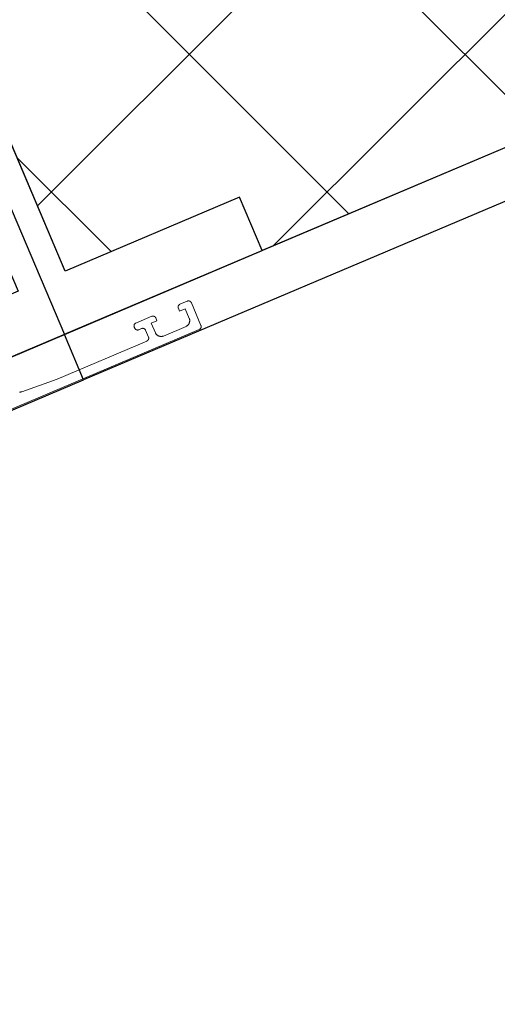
# Model space of a CAD drawing. Header units: metres. Extents: x 63115 to 703450, y -261936 to -53969.
# Tile 108 of 256: x 165798 to 165875, y -143574 to -143414. Entities that reach past the tile are written whole.
import ezdxf

# ---------------------------------------------------------------- set-up
doc = ezdxf.new("R2010")
doc.units = ezdxf.units.M
doc.layers.get('0').update_dxf_attribs({"true_color": 0x83b7c5})
doc.layers.add('_01Hulplijnen', color=6, linetype='Continuous', plot=False)
for name, color, linetype in [('_02-section-thick', 3, 'Continuous'), ('_02Binnenwanden', 2, 'Continuous'), ('_03-PROJECTION', 1, 'Continuous'), ('LAYER98', 7, 'Continuous')]:
    doc.layers.add(name, color=color, linetype=linetype)

# ---------------------------------------------------------------- blocks, each defined once
blk = doc.blocks.new('*U184')
at = {"layer": '_01Hulplijnen'}
blk.add_lwpolyline([(6.1, 113.34), (0, 0)], dxfattribs=at)
at = {"layer": '_02Binnenwanden'}
blk.add_lwpolyline([(-34.97, 1.88), (-34.46, 11.34), (-3.66, 9.68), (1.94, 113.56), (10.26, 113.12), (4.67, 9.23), (35.48, 7.58), (34.97, -1.88)], close=True, dxfattribs=at)
blk = doc.blocks.new('ruit_950x8')
at = {"layer": '_01Hulplijnen'}
blk.add_lwpolyline([(0, 0), (950, 0), (950, 8), (0, 8)], close=True, dxfattribs=at)
blk = doc.blocks.new('*U164')
at = {"layer": 'LAYER98', "color": 7, "linetype": 'Continuous', "lineweight": 9}
for points in [[(978.78, -0.32), (978.78, -0.29), (978.78, -0.26), (978.78, -0.23), (978.79, -0.21), (978.8, -0.18), (978.8, -0.16), (978.81, -0.13), (978.82, -0.11), (978.84, -0.08), (978.85, -0.06), (978.86, -0.04), (978.88, -0.01), (978.9, 0.01), (978.92, 0.03), (978.93, 0.05), (978.95, 0.07), (978.97, 0.08), (979, 0.1), (979.02, 0.11), (979.04, 0.13), (979.07, 0.14), (979.09, 0.15), (979.12, 0.16), (979.14, 0.17), (979.17, 0.17), (979.2, 0.18), (979.22, 0.18), (979.25, 0.18), (979.28, 0.18)], [(979.28, 0.18), (982.08, 0.18)], [(982.08, 0.18), (982.1, 0.18), (982.13, 0.18), (982.16, 0.18), (982.19, 0.17), (982.21, 0.17), (982.24, 0.16), (982.26, 0.15), (982.29, 0.14), (982.31, 0.13), (982.34, 0.11), (982.36, 0.1), (982.38, 0.08), (982.4, 0.07), (982.42, 0.05), (982.44, 0.03), (982.46, 0.01), (982.48, -0.01), (982.49, -0.04), (982.51, -0.06), (982.52, -0.08), (982.53, -0.11), (982.54, -0.13), (982.55, -0.16), (982.56, -0.18), (982.57, -0.21), (982.57, -0.23), (982.58, -0.26), (982.58, -0.29), (982.58, -0.32)], [(986.58, -0.32), (986.58, -0.29), (986.58, -0.26), (986.58, -0.23), (986.59, -0.21), (986.6, -0.18), (986.6, -0.16), (986.61, -0.13), (986.62, -0.11), (986.64, -0.08), (986.65, -0.06), (986.66, -0.04), (986.68, -0.01), (986.7, 0.01), (986.71, 0.03), (986.73, 0.05), (986.75, 0.07), (986.78, 0.08), (986.8, 0.1), (986.82, 0.11), (986.84, 0.13), (986.87, 0.14), (986.89, 0.15), (986.92, 0.16), (986.94, 0.17), (986.97, 0.17), (987, 0.18), (987.02, 0.18), (987.05, 0.18), (987.08, 0.18)], [(987.08, 0.18), (988.38, 0.18)], [(988.38, 0.18), (988.4, 0.18), (988.43, 0.18), (988.46, 0.18), (988.49, 0.17), (988.51, 0.17), (988.54, 0.16), (988.56, 0.15), (988.59, 0.14), (988.61, 0.13), (988.64, 0.11), (988.66, 0.1), (988.68, 0.08), (988.7, 0.07), (988.72, 0.05), (988.74, 0.03), (988.76, 0.01), (988.78, -0.01), (988.79, -0.04), (988.81, -0.06), (988.82, -0.08), (988.83, -0.11), (988.84, -0.13), (988.85, -0.16), (988.86, -0.18), (988.87, -0.21), (988.87, -0.23), (988.88, -0.26), (988.88, -0.29), (988.88, -0.32)], [(978.78, -0.52), (978.78, -0.32)], [(979.28, -1.02), (979.25, -1.01), (979.22, -1.01), (979.2, -1.01), (979.17, -1), (979.14, -1), (979.12, -0.99), (979.09, -0.98), (979.07, -0.97), (979.04, -0.96), (979.02, -0.94), (979, -0.93), (978.97, -0.91), (978.95, -0.9), (978.93, -0.88), (978.92, -0.86), (978.9, -0.84), (978.88, -0.82), (978.86, -0.8), (978.85, -0.77), (978.84, -0.75), (978.82, -0.73), (978.81, -0.7), (978.8, -0.68), (978.8, -0.65), (978.79, -0.62), (978.78, -0.6), (978.78, -0.57), (978.78, -0.54), (978.78, -0.52)], [(979.78, -1.02), (979.28, -1.02)], [(980.28, -1.52), (980.28, -1.49), (980.27, -1.46), (980.27, -1.43), (980.27, -1.41), (980.26, -1.38), (980.25, -1.36), (980.24, -1.33), (980.23, -1.31), (980.22, -1.28), (980.21, -1.26), (980.19, -1.24), (980.18, -1.21), (980.16, -1.19), (980.14, -1.17), (980.12, -1.15), (980.1, -1.13), (980.08, -1.12), (980.06, -1.1), (980.04, -1.09), (980.01, -1.07), (979.99, -1.06), (979.96, -1.05), (979.94, -1.04), (979.91, -1.03), (979.88, -1.03), (979.86, -1.02), (979.83, -1.02), (979.8, -1.02), (979.78, -1.02)], [(980.28, -2.72), (980.28, -1.52)], [(982.58, -0.32), (982.58, -0.82), (981.58, -0.82), (981.58, -2.52)], [(987.58, -2.52), (987.58, -0.82), (986.58, -0.82), (986.58, -0.32)], [(988.88, -0.32), (988.88, -4.32)], [(957.41, -2.75), (957.46, -2.78), (957.51, -2.8), (957.56, -2.82), (957.61, -2.83), (957.66, -2.85), (957.71, -2.86), (957.77, -2.86), (957.82, -2.87)], [(957.82, -2.87), (963.88, -3.22), (979.78, -3.22)], [(979.78, -3.22), (979.8, -3.21), (979.83, -3.21), (979.86, -3.21), (979.88, -3.2), (979.91, -3.2), (979.94, -3.19), (979.96, -3.18), (979.99, -3.17), (980.01, -3.16), (980.04, -3.14), (980.06, -3.13), (980.08, -3.11), (980.1, -3.1), (980.12, -3.08), (980.14, -3.06), (980.16, -3.04), (980.18, -3.02), (980.19, -3), (980.21, -2.97), (980.22, -2.95), (980.23, -2.93), (980.24, -2.9), (980.25, -2.88), (980.26, -2.85), (980.27, -2.82), (980.27, -2.8), (980.27, -2.77), (980.28, -2.74), (980.28, -2.72)], [(981.58, -2.52), (981.58, -2.57), (981.58, -2.62), (981.59, -2.68), (981.6, -2.73), (981.61, -2.78), (981.63, -2.83), (981.65, -2.89), (981.67, -2.94), (981.69, -2.98), (981.72, -3.03), (981.75, -3.08), (981.78, -3.12), (981.82, -3.16), (981.85, -3.2), (981.89, -3.24), (981.93, -3.28), (981.97, -3.31), (982.02, -3.34), (982.06, -3.37), (982.11, -3.4), (982.16, -3.42), (982.21, -3.44), (982.26, -3.46), (982.31, -3.48), (982.36, -3.49), (982.42, -3.5), (982.47, -3.51), (982.52, -3.51), (982.58, -3.52)], [(986.58, -3.52), (986.63, -3.51), (986.69, -3.51), (986.74, -3.5), (986.79, -3.49), (986.84, -3.48), (986.9, -3.46), (986.95, -3.44), (987, -3.42), (987.05, -3.4), (987.09, -3.37), (987.14, -3.34), (987.18, -3.31), (987.22, -3.28), (987.27, -3.24), (987.3, -3.2), (987.34, -3.16), (987.37, -3.12), (987.41, -3.08), (987.43, -3.03), (987.46, -2.98), (987.49, -2.94), (987.51, -2.89), (987.53, -2.83), (987.54, -2.78), (987.55, -2.73), (987.56, -2.68), (987.57, -2.62), (987.58, -2.57), (987.58, -2.52)], [(982.58, -3.52), (986.58, -3.52)], [(988.88, -4.32), (988.88, -4.34), (988.88, -4.37), (988.87, -4.4), (988.87, -4.42), (988.86, -4.45), (988.85, -4.48), (988.84, -4.5), (988.83, -4.53), (988.82, -4.55), (988.81, -4.57), (988.79, -4.6), (988.78, -4.62), (988.76, -4.64), (988.74, -4.66), (988.72, -4.68), (988.7, -4.7), (988.68, -4.71), (988.66, -4.73), (988.64, -4.74), (988.61, -4.76), (988.59, -4.77), (988.56, -4.78), (988.54, -4.79), (988.51, -4.8), (988.49, -4.8), (988.46, -4.81), (988.43, -4.81), (988.4, -4.81), (988.38, -4.82)], [(988.38, -4.82), (913.38, -4.82)]]:
    blk.add_lwpolyline(points, dxfattribs=at)
blk = doc.blocks.new('pui_02')
at = {"layer": '_03-PROJECTION'}
h = blk.add_hatch(dxfattribs=at)
h.set_pattern_fill('ANSI37', color=256, scale=10)
h.set_pattern_definition([(45, (-466.783, 197.56), (-22.45064, 22.45064), []), (135, (-466.783, 197.56), (-22.45064, -22.45064), [])])
h.paths.add_polyline_path([(5563.93, -1726.58), (5587.28, -1695.29), (5059.27, -1509.97), (3665.12, -2100.61), (3705.56, -2195.88), (3733.95, -2183.83), (3737.65, -2192.55), (5129.44, -1603.48), (5545.92, -1749.66)])
blk.add_lwpolyline([(3673.15, -2219.84), (3737.65, -2192.55)])
at = {"layer": '_02-section-thick'}
for points in [[(5546.11, -1749.73), (5129.44, -1603.48), (3705.4, -2206.2)], [(5539.64, -1758.05), (5127.03, -1613.23), (3708.54, -2213.59)]]:
    blk.add_lwpolyline(points, dxfattribs=at)
at = {"layer": '_02Binnenwanden'}
blk.add_lwpolyline([(5546.11, -1749.73), (5129.44, -1603.48), (3737.65, -2192.55), (3733.95, -2183.83), (3705.56, -2195.88), (3664.91, -2100.12), (5059.27, -1509.97), (5587.49, -1695.36)], dxfattribs=at)
at = {"layer": '_02Binnenwanden', "xscale": -0.9999999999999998, "rotation": 19.91930615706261}
blk.add_blockref('*U184', (3705.42, -2206.23), dxfattribs=at)
at = {"layer": '_03-PROJECTION', "rotation": 23}
for name, p in [('*U164', (2815.71, -2587.15)), ('ruit_950x8', (2834.06, -2584.79))]:
    blk.add_blockref(name, p, dxfattribs=at)

msp = doc.modelspace()

# ---------------------------------------------------------------- block references
at = {"layer": '_02Binnenwanden'}
msp.add_blockref('pui_02', (162099.37, -141258.61), dxfattribs=at)

doc.saveas('drawing.dxf')
